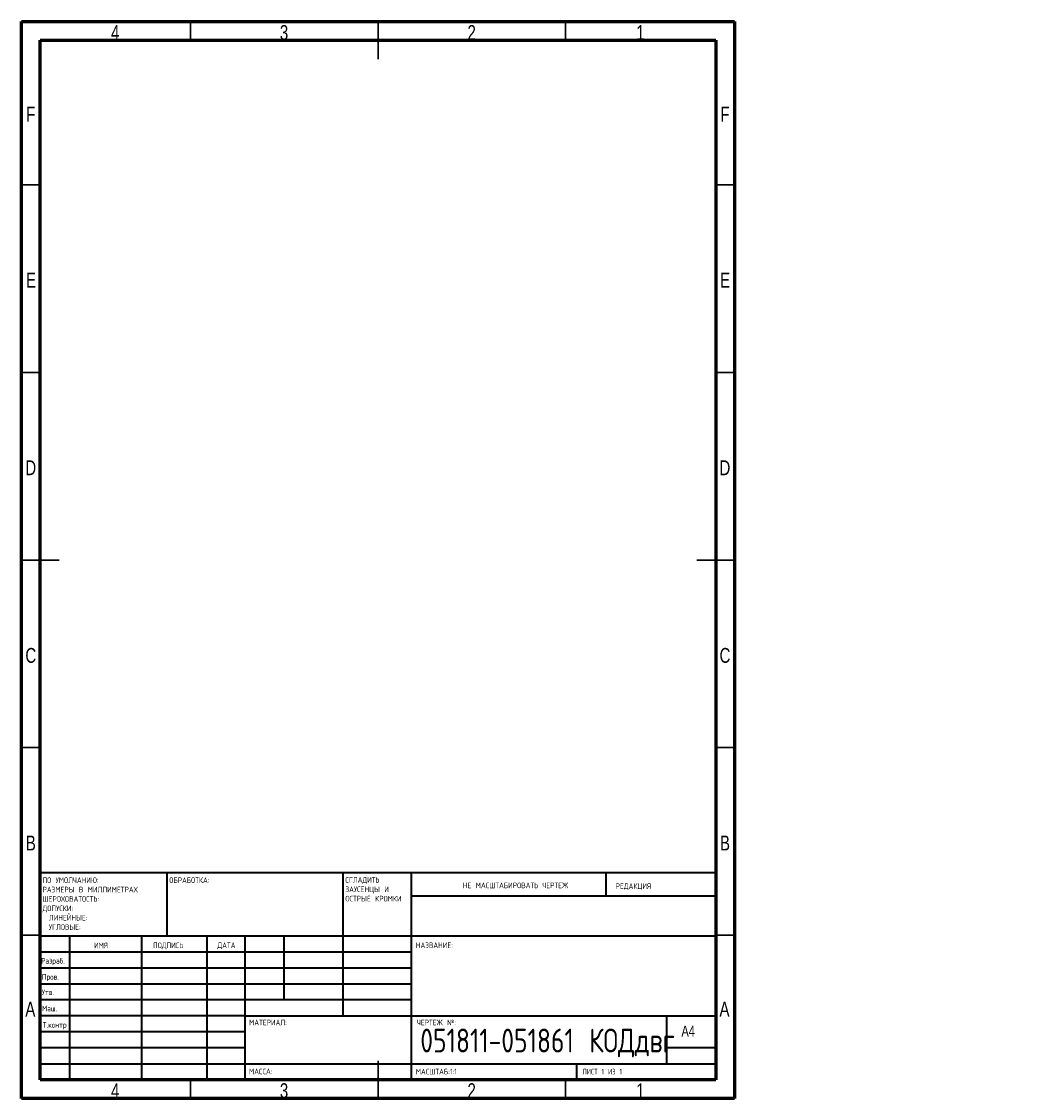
# Model space of a CAD drawing. Header units: millimetres. Extents: x -345 to 1053, y -3316 to 292.
# Tile 4 of 4: x 15 to 282, y 5 to 292. Entities that reach past the tile are written whole.
import ezdxf

# ---------------------------------------------------------------- set-up
doc = ezdxf.new("R2010")
doc.units = ezdxf.units.MM
doc.styles.add('SLDTEXTSTYLE1', font='TXT', dxfattribs={"width": 0.75, "bigfont": 'bigfont'})
doc.styles.add('SLDTEXTSTYLE2', font='TXT', dxfattribs={"width": 0.75})
doc.styles.add('SLDTEXTSTYLE3', font='TXT', dxfattribs={"width": 0.681818, "bigfont": 'bigfont'})

# ---------------------------------------------------------------- blocks, each defined once
blk = doc.blocks.new('SW_NOTE_0')
at = {"color": 0, "linetype": 'Continuous', "lineweight": 0, "char_height": 1.5, "attachment_point": 1, "style": 'SLDTEXTSTYLE1'}
for s, insert in [('\\M+18452\\M+18443\\M+1844C\\M+18440\\M+18444\\M+18449\\M+18453\\M+1845D', (0, 1.93)), ('\\M+18448\\M+18440\\M+18454\\M+18452\\M+18445\\M+1844E\\M+18457\\M+1845C \\M+18449', (0, -0.57)), ('\\M+1844F\\M+18452\\M+18453\\M+18451\\M+1845C\\M+18445 \\M+1844B\\M+18451\\M+1844F\\M+1844D\\M+1844B\\M+18449', (0, -3.07))]:
    blk.add_mtext(s, dxfattribs=dict(at, insert=insert))
blk = doc.blocks.new('SW_NOTE_1')
at = {"color": 0, "linetype": 'Continuous', "lineweight": 0, "char_height": 1.5, "attachment_point": 1, "style": 'SLDTEXTSTYLE1'}
for s, insert in [('\\M+18450\\M+1844F \\M+18454\\M+1844D\\M+1844F\\M+1844C\\M+18458\\M+18440\\M+1844E\\M+18449\\M+1845F:', (0, 1.93)), ('\\M+18451\\M+18440\\M+18448\\M+1844D\\M+18445\\M+18451\\M+1845C \\M+18442 \\M+1844D\\M+18449\\M+1844C\\M+1844C\\M+18449\\M+1844D\\M+18445\\M+18453\\M+18451\\M+18440\\M+18456', (0, -0.57)), ('\\M+18459\\M+18445\\M+18451\\M+1844F\\M+18456\\M+1844F\\M+18442\\M+18440\\M+18453\\M+1844F\\M+18452\\M+18453\\M+1845D:', (0, -3.07)), ('\\M+18444\\M+1844F\\M+18450\\M+18454\\M+18452\\M+1844B\\M+18449:', (0, -5.57)), ('\\M+1844C\\M+18449\\M+1844E\\M+18445\\M+1844A\\M+1844E\\M+1845C\\M+18445:', (1.69, -8.07)), ('\\M+18454\\M+18443\\M+1844C\\M+1844F\\M+18442\\M+1845C\\M+18445:', (1.69, -10.57))]:
    blk.add_mtext(s, dxfattribs=dict(at, insert=insert))

msp = doc.modelspace()

# ---------------------------------------------------------------- linework, layer by layer
at = {"color": 7, "linetype": 'Continuous', "lineweight": 60}
for p, q in [((15, 5), (15, 292)), ((15, 292), (205, 292)), ((205, 292), (205, 5)), ((20, 10), (20, 287)), ((20, 287), (200, 287)), ((200, 287), (200, 10)), ((200, 10), (20, 10)), ((205, 5), (15, 5))]:
    msp.add_line(p, q, dxfattribs=at)
at = {"color": 7, "linetype": 'Continuous', "lineweight": 30}
for p, q in [((60, 287), (60, 292)), ((110, 287), (110, 292)), ((110, 292), (110, 282)), ((160, 287), (160, 292)), ((20, 248.5), (15, 248.5)), ((200, 248.5), (205, 248.5)), ((20, 198.5), (15, 198.5)), ((200, 198.5), (205, 198.5)), ((20, 148.5), (15, 148.5)), ((15, 148.5), (25, 148.5)), ((205, 148.5), (195, 148.5)), ((200, 148.5), (205, 148.5)), ((20, 98.5), (15, 98.5)), ((200, 98.5), (205, 98.5)), ((20, 48.5), (15, 48.5)), ((200, 48.5), (205, 48.5)), ((110, 5), (110, 15)), ((60, 10), (60, 5)), ((110, 10), (110, 5)), ((160, 10), (160, 5))]:
    msp.add_line(p, q, dxfattribs=at)
at = {"color": 7, "linetype": 'Continuous', "lineweight": 40}
for p, q in [((20, 65.25), (200, 65.25)), ((20, 65.25), (20, 10)), ((53.8, 48.25), (53.8, 65.25)), ((100.6, 65.25), (100.6, 27)), ((118.8, 65.25), (118.8, 10)), ((170.8, 58.88), (170.8, 65.25)), ((200, 58.88), (118.8, 58.88)), ((200, 48.25), (20, 48.25)), ((27.8, 48.25), (27.8, 10)), ((46.99, 48.25), (46.99, 10)), ((64.4, 48.25), (64.4, 10)), ((74.6, 10), (74.6, 48.25)), ((85, 31.25), (85, 48.25)), ((118.8, 44), (20, 44)), ((118.8, 39.75), (20, 39.75)), ((118.8, 35.5), (20, 35.5)), ((118.8, 31.25), (20, 31.25)), ((74.6, 27), (20, 27)), ((74.6, 27), (200, 27)), ((187, 14.25), (187, 27)), ((74.6, 22.75), (20, 22.75)), ((74.6, 18.5), (20, 18.5)), ((200, 18.5), (187, 18.5)), ((20, 14.25), (200, 14.25)), ((163, 10), (163, 14.25))]:
    msp.add_line(p, q, dxfattribs=at)

# ---------------------------------------------------------------- block references
at = {"color": 7, "linetype": 'Continuous', "lineweight": 0}
for name, p in [('SW_NOTE_1', (20.59, 61.99)), ('SW_NOTE_0', (101.31, 62.07))]:
    msp.add_blockref(name, p, dxfattribs=at)

# ---------------------------------------------------------------- texts
for s, insert, char_height, attachment_point, style in [('4', (39.96, 291.06), 3.97, 2, 'SLDTEXTSTYLE2'), ('3', (84.96, 291.06), 3.97, 2, 'SLDTEXTSTYLE2'), ('2', (134.96, 291.06), 3.97, 2, 'SLDTEXTSTYLE2'), ('1', (179.96, 291.06), 3.97, 2, 'SLDTEXTSTYLE2'), ('F', (17.46, 269.31), 3.97, 2, 'SLDTEXTSTYLE2'), ('F', (202.46, 269.31), 3.97, 2, 'SLDTEXTSTYLE2'), ('E', (17.51, 225.06), 3.97, 2, 'SLDTEXTSTYLE2'), ('E', (202.51, 225.06), 3.97, 2, 'SLDTEXTSTYLE2'), ('D', (17.45, 175.06), 3.97, 2, 'SLDTEXTSTYLE2'), ('D', (202.45, 175.06), 3.97, 2, 'SLDTEXTSTYLE2'), ('C', (17.46, 125.06), 3.97, 2, 'SLDTEXTSTYLE2'), ('C', (202.46, 125.06), 3.97, 2, 'SLDTEXTSTYLE2'), ('B', (17.47, 75.06), 3.97, 2, 'SLDTEXTSTYLE2'), ('B', (202.47, 75.06), 3.97, 2, 'SLDTEXTSTYLE2'), ('\\M+1844F\\M+18441\\M+18451\\M+18440\\M+18441\\M+1844F\\M+18453\\M+1844B\\M+18440:', (54.37, 63.92), 1.5, 1, 'SLDTEXTSTYLE1'), ('\\M+1844E\\M+18445 \\M+1844D\\M+18440\\M+18452\\M+18459\\M+18453\\M+18440\\M+18441\\M+18449\\M+18451\\M+1844F\\M+18442\\M+18440\\M+18453\\M+1845D \\M+18458\\M+18445\\M+18451\\M+18453\\M+18445\\M+18447', (132.61, 62.53), 1.5, 1, 'SLDTEXTSTYLE1'), ('\\M+18451\\M+18445\\M+18444\\M+18440\\M+1844B\\M+18457\\M+18449\\M+18460', (173.33, 62.33), 1.5, 1, 'SLDTEXTSTYLE1'), ('\\M+18449\\M+1844D\\M+18460', (34.32, 46.5), 1.5, 1, 'SLDTEXTSTYLE1'), ('\\M+18450\\M+1844F\\M+18444\\M+18450\\M+18449\\M+18452\\M+1845D', (50.03, 46.56), 1.5, 1, 'SLDTEXTSTYLE1'), ('\\M+18444\\M+18440\\M+18453\\M+18440', (67.21, 46.58), 1.5, 1, 'SLDTEXTSTYLE1'), ('\\M+1844E\\M+18440\\M+18448\\M+18442\\M+18440\\M+1844E\\M+18449\\M+18445:', (120.07, 46.58), 1.5, 1, 'SLDTEXTSTYLE1'), ('\\M+18451\\M+18470\\M+18478\\M+18482\\M+18470\\M+18471.', (20.21, 42.43), 1.5, 1, 'SLDTEXTSTYLE1'), ('\\M+18450\\M+18482\\M+18480\\M+18472.', (20.41, 38.15), 1.5, 1, 'SLDTEXTSTYLE1'), ('\\M+18454\\M+18484\\M+18472.', (20.4, 34.06), 1.5, 1, 'SLDTEXTSTYLE1'), ('A', (17.34, 30.81), 3.97, 2, 'SLDTEXTSTYLE2'), ('\\M+1844D\\M+18470\\M+1848A.', (20.46, 29.73), 1.5, 1, 'SLDTEXTSTYLE1'), ('A', (202.34, 30.81), 3.97, 2, 'SLDTEXTSTYLE2'), ('\\M+1844D\\M+18440\\M+18453\\M+18445\\M+18451\\M+18449\\M+18440\\M+1844C:', (75.65, 25.99), 1.5, 1, 'SLDTEXTSTYLE1'), ('\\M+18458\\M+18445\\M+18451\\M+18453\\M+18445\\M+18447 \\M+18782:', (120.37, 25.99), 1.5, 1, 'SLDTEXTSTYLE1'), ('\\M+18453.\\M+1847B\\M+18480\\M+1847E\\M+18484\\M+18482', (20.67, 25.35), 1.5, 1, 'SLDTEXTSTYLE1'), ('051811-051861 \\M+1844B\\M+1844F\\M+18444\\M+18474\\M+18472\\M+18473', (155.18, 23.61), 6.35, 2, 'SLDTEXTSTYLE1'), ('A4', (190.87, 24.41), 2.91, 1, 'SLDTEXTSTYLE2'), ('\\M+1844D\\M+18440\\M+18452\\M+18452\\M+18440:', (75.62, 12.95), 1.4986, 1, 'SLDTEXTSTYLE1'), ('\\M+1844D\\M+18440\\M+18452\\M+18459\\M+18453\\M+18440\\M+18441:1:1', (120.07, 12.9), 1.5, 1, 'SLDTEXTSTYLE1'), ('\\M+1844C\\M+18449\\M+18452\\M+18453 1 \\M+18449\\M+18448 1', (164.48, 12.9), 1.5, 1, 'SLDTEXTSTYLE3'), ('4', (39.96, 9.06), 3.97, 2, 'SLDTEXTSTYLE2'), ('3', (84.96, 9.06), 3.97, 2, 'SLDTEXTSTYLE2'), ('2', (134.96, 9.06), 3.97, 2, 'SLDTEXTSTYLE2'), ('1', (179.96, 9.06), 3.97, 2, 'SLDTEXTSTYLE2')]:
    msp.add_mtext(s, dxfattribs=dict(at, insert=insert, char_height=char_height, attachment_point=attachment_point, style=style))

doc.saveas('drawing.dxf')
